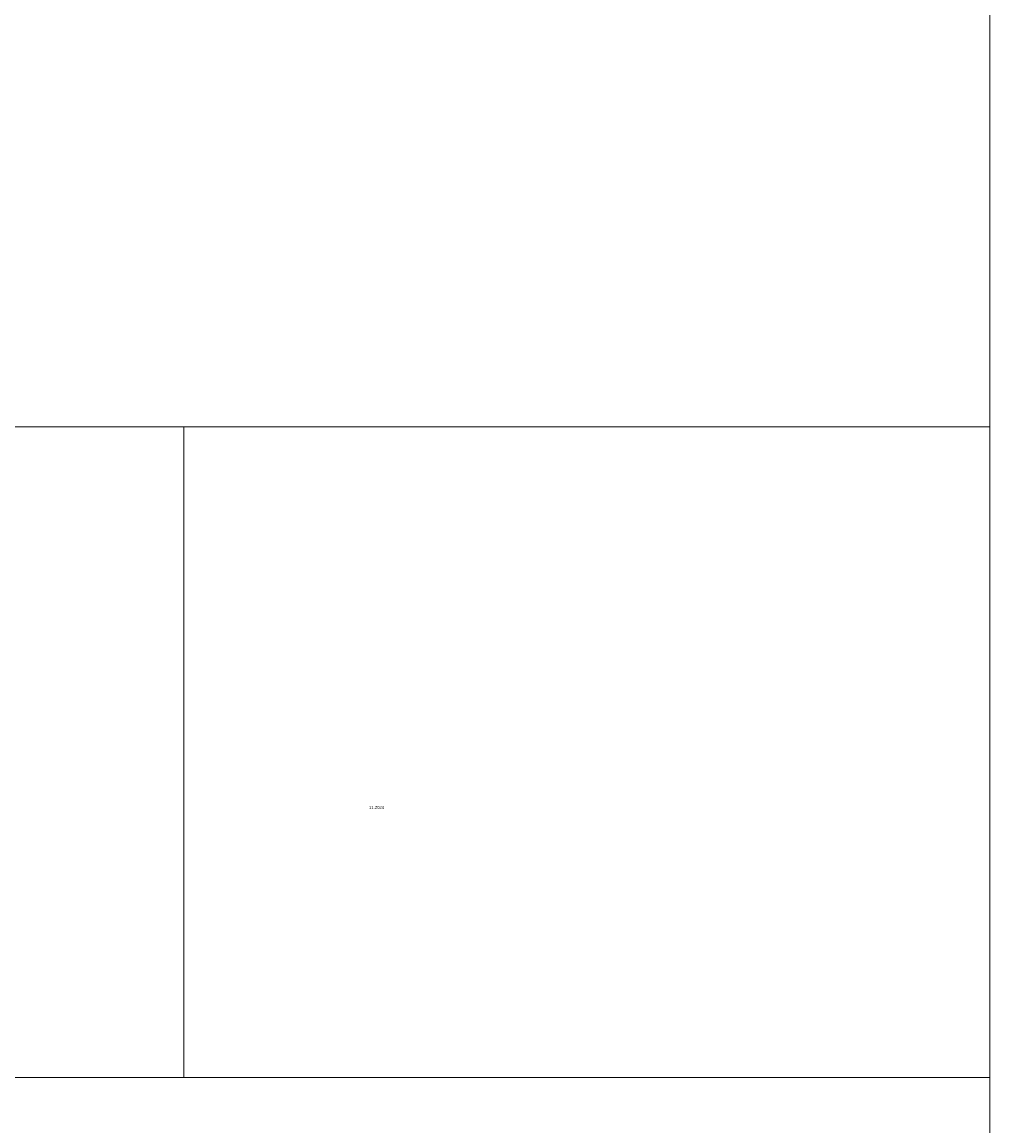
# Model space of a CAD drawing. Header units: millimetres. Extents: x 116 to 15750, y -6945 to 9999.
# Tile 65 of 150: x 7933 to 8114, y -3476 to -3270. Entities that reach past the tile are written whole.
import ezdxf

# ---------------------------------------------------------------- set-up
doc = ezdxf.new("R2010")
doc.units = ezdxf.units.MM
doc.layers.get('0').update_dxf_attribs({"color": 252})
doc.styles.get("Standard").update_dxf_attribs({"font": 'simplex.shx'})

msp = doc.modelspace()

# ---------------------------------------------------------------- linework, layer by layer
at = {"color": 7, "lineweight": 0}
msp.add_lwpolyline([(4080.97, -3682.38), (8114.39, -3682.38), (8114.39, -751.74), (4080.97, -751.74)], close=True, dxfattribs=at)
for points in [[(8114.39, -2867.52), (8114.39, -3345.29)], [(7093.24, -3345.29), (8114.39, -3345.29)], [(7963.7, -3345.29), (7963.7, -3466.94)], [(8114.39, -3345.29), (8114.39, -3466.94)], [(7093.24, -3466.94), (8114.39, -3466.94)], [(8114.39, -3466.94), (8114.39, -3682.38)]]:
    msp.add_lwpolyline(points, dxfattribs=at)

# ---------------------------------------------------------------- texts
at = {"color": 7, "insert": (7998.34, -3416.15), "char_height": 0.5633, "attachment_point": 1}
msp.add_mtext('{\\fT3romans.shxHorz2_548003N0|b0|i0|c0;11.2024}', dxfattribs=at)

doc.saveas('drawing.dxf')
